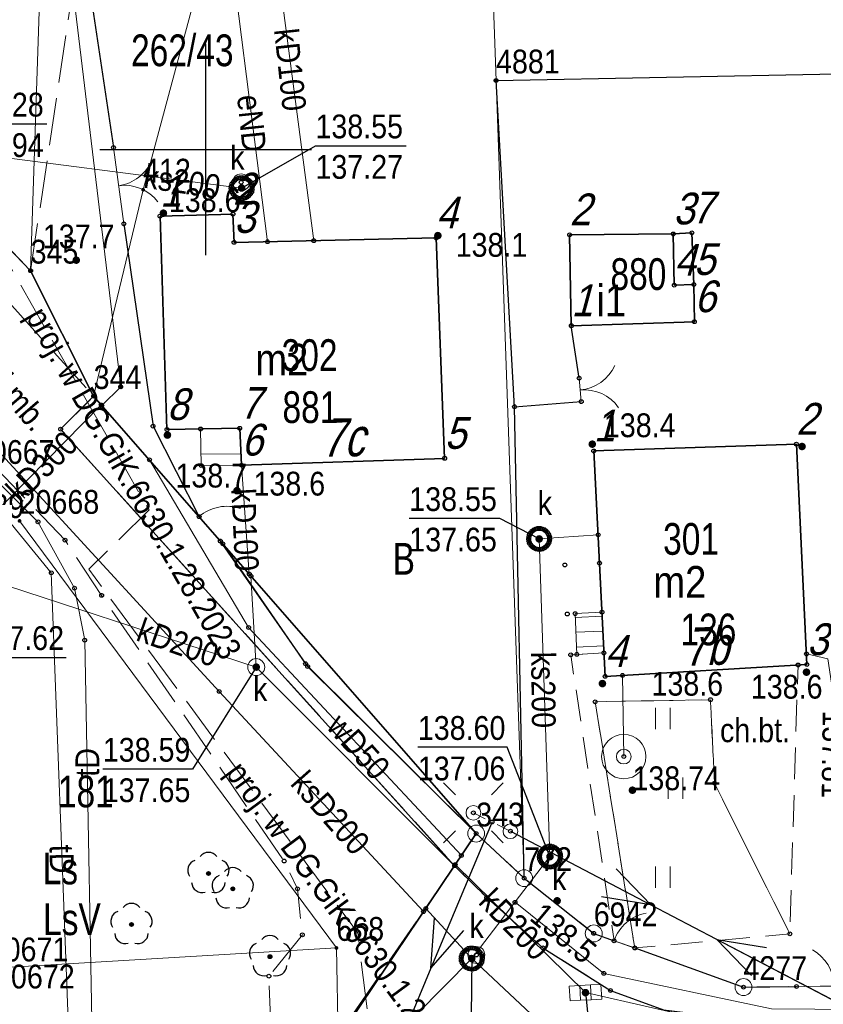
# Model space of a CAD drawing. Header units: metres. Extents: x 5548743 to 5556416, y 5707500 to 5714000.
# Tile 136 of 244: x 5553891 to 5553929, y 5710960 to 5711006. Entities that reach past the tile are written whole.
import ezdxf
from ezdxf.enums import TextEntityAlignment as Align

# ---------------------------------------------------------------- set-up
doc = ezdxf.new("R2010")
doc.units = ezdxf.units.M
for name, pattern in [('1.5_0.75', [2.25, 1.5, -0.75]), ('2.25_0.75', [3, 2.25, -0.75]), ('219-1000', [0]), ('otob_1000', [0]), ('otof_1000', [0]), ('suep_nn_1000', [0]), ('supp_1000', [1.25, 0.625, -0.625])]:
    doc.linetypes.add(name, pattern=pattern)
doc.layers.get('0').update_dxf_attribs({"color": 2, "lineweight": 5})
doc.styles.get("Standard").update_dxf_attribs({"font": 'Working1250', "width": 0.75})
doc.linetypes.add('902-1000', pattern='A,5,0,[1,ksztalty.shx,S=1,R=0,X=0,Y=0],5', length=10)

# ---------------------------------------------------------------- blocks, each defined once
blk = doc.blocks.new('PUNKTBUD')
at = {"color": 0}
blk.add_circle((0, 0), 0.09, dxfattribs=at)
blk = doc.blocks.new('203')
at = {"linetype": 'Continuous', "lineweight": 0}
h = blk.add_hatch(color=0, dxfattribs=at)
edge = h.paths.add_edge_path()
edge.add_arc((0, 0), 0.09, 0, 360)
blk = doc.blocks.new('202')
at = {"color": 0, "linetype": 'Continuous', "lineweight": 0}
blk.add_circle((0, 0), 0.4, dxfattribs=at)
blk = doc.blocks.new('SUEP1')
at = {"color": 0, "linetype": 'Continuous'}
for p, q in [((7.5, 0), (5.25, 0.75)), ((22.5, 0), (20.25, 0.75)), ((0, 0), (7.5, 0)), ((7.5, 0), (5.25, -0.75)), ((7.5, 0), (22.5, 0)), ((22.5, 0), (20.25, -0.75))]:
    blk.add_line(p, q, dxfattribs=at)
blk = doc.blocks.new('PW01')
at = {"linetype": 'Continuous', "lineweight": 13}
h = blk.add_hatch(color=0, dxfattribs=at)
edge = h.paths.add_edge_path()
edge.add_arc((0, 0), 0.18, 0, 360)
blk = doc.blocks.new('TU04')
at = {"color": 0, "linetype": 'Continuous', "lineweight": 13}
for p, q in [((0, 0), (0, 1)), ((0.7, 0), (0.7, 1))]:
    blk.add_line(p, q, dxfattribs=at)
blk = doc.blocks.new('OK04')
at = {"color": 0, "linetype": 'Continuous', "lineweight": 0}
blk.add_arc((2, 0), 2, 120, 180, dxfattribs=at)
blk = doc.blocks.new('US13')
at = {"color": 0, "linetype": 'Continuous', "lineweight": 13}
for radius in [1.05, 0.35]:
    blk.add_circle((0, 0), radius, dxfattribs=at)
blk = doc.blocks.new('OK02')
at = {"color": 0, "linetype": 'Continuous', "lineweight": 0}
for centre, start, end in [((-2, 0), 0, 60), ((2, 0), 120, 180)]:
    blk.add_arc(centre, 2, start, end, dxfattribs=at)
blk = doc.blocks.new('US22')
at = {"color": 0, "linetype": 'Continuous', "lineweight": 0}
blk.add_circle((0, 0), 0.4, dxfattribs=at)
blk = doc.blocks.new('OP021')
at = {"linetype": 'Continuous', "lineweight": 13}
h = blk.add_hatch(color=0, dxfattribs=at)
edge = h.paths.add_edge_path()
edge.add_arc((0, 0), 0.1, 0, 360)
at = {"color": 0, "linetype": 'Continuous', "lineweight": -3}
for centre, start, end in [((0, 0.5), 38.316, 141.684), ((-0.476, 0.154), 110.388, 213.756), ((0.476, 0.154), 326.244, 69.612), ((-0.294, -0.404), 182.272, 285.64), ((0.294, -0.404), 254.36, 357.728), ((0.294, -0.404), 254.36, 357.728)]:
    blk.add_arc(centre, 0.5, start, end, dxfattribs=at)
blk = doc.blocks.new('SM05')
at = {"color": 0, "linetype": 'Continuous', "lineweight": 13}
blk.add_circle((0, 0), 0.35, dxfattribs=at)
blk = doc.blocks.new('SM01')
at = {"color": 0, "linetype": 'Continuous', "lineweight": 13}
for p, q in [((-0.848, 0.848), (-1.414, 1.414)), ((0.849, 0.848), (1.414, 1.414)), ((-0.848, -0.849), (-1.414, -1.414)), ((0.849, -0.849), (1.414, -1.414))]:
    blk.add_line(p, q, dxfattribs=at)
blk.add_circle((0, 0), 0.35, dxfattribs=at)
blk = doc.blocks.new('US05')
at = {"color": 0, "linetype": 'Continuous', "lineweight": 13}
for p, q in [((-0.75, -0.35), (-0.75, 0.35)), ((-0.75, 0.35), (-0.25, 0.35)), ((-0.25, -0.35), (-0.25, 0.35)), ((-0.25, 0.35), (0.25, 0.35)), ((0.25, -0.35), (0.25, 0.35)), ((0.25, 0.35), (0.75, 0.35)), ((0.75, -0.35), (0.75, 0.35)), ((-0.75, -0.35), (-0.25, -0.35)), ((-0.25, -0.35), (0.25, -0.35)), ((0.25, -0.35), (0.75, -0.35))]:
    blk.add_line(p, q, dxfattribs=at)
blk = doc.blocks.new('PIKIETAW1891')
at = {"color": 0}
blk.add_circle((0, 0), 0.09, dxfattribs=at)
blk = doc.blocks.new('RAMKA1000K')
at = {"color": 0}
for p, q in [((295, 500), (305, 500)), ((300, 495), (300, 500)), ((300, 0), (300, 5)), ((295, 0), (305, 0))]:
    blk.add_line(p, q, dxfattribs=at)

msp = doc.modelspace()

# ---------------------------------------------------------------- linework, layer by layer
at = {"layer": '216-obręb ewidencyjny', "color": 7, "linetype": 'CONTINUOUS', "lineweight": 25, "flags": 128}
for points in [[(5554071.31, 5710851.03), (5553986.88, 5710847.87), (5553915.76, 5710845.22), (5553910.44, 5710845.2), (5553911.5, 5710820.71), (5553904.73, 5710820.6), (5553896.92, 5710899.02), (5553892.31, 5710942.26), (5553903.3, 5710954.05), (5553906.26, 5710957.97), (5553912.79, 5710967.66), (5553894.7, 5710988.34), (5553891.72, 5710994.27), (5553882.09, 5711004.3), (5553743.73, 5711038.3), (5553612.37, 5711075.32), (5553601.68, 5711074.75), (5553558.31, 5711100.51), (5553551.94, 5711103.67), (5553470.54, 5711120.23)], [(5553470.54, 5711120.23), (5553551.94, 5711103.67), (5553558.31, 5711100.51), (5553601.68, 5711074.75), (5553612.37, 5711075.32), (5553743.73, 5711038.3), (5553882.09, 5711004.3), (5553891.72, 5710994.27), (5553894.7, 5710988.34), (5553912.79, 5710967.66), (5553906.26, 5710957.97), (5553903.3, 5710954.05), (5553892.31, 5710942.26), (5553896.92, 5710899.02), (5553904.73, 5710820.6), (5553911.5, 5710820.71), (5553910.44, 5710845.2), (5553915.76, 5710845.22), (5553986.88, 5710847.87), (5554071.31, 5710851.03)]]:
    msp.add_lwpolyline(points, dxfattribs=at)
at = {"layer": '217-kontur klasyfikacyjny', "color": 3, "linetype": 'CONTINUOUS', "lineweight": 18, "flags": 128}
for points in [[(5553892.68, 5711023.08), (5553891.72, 5710994.27)], [(5553891.72, 5710994.27), (5553892.68, 5711023.08)], [(5553897.04, 5710998.1), (5553901.21, 5711013.6)], [(5553882.09, 5711004.3), (5553891.72, 5710994.27)], [(5553894.7, 5710988.34), (5553897.04, 5710998.1)], [(5553891.72, 5710994.27), (5553894.7, 5710988.34)], [(5553906.18, 5710962.25), (5553891.2, 5710982.44)], [(5553889.74, 5710961.28), (5553906.18, 5710962.25)]]:
    msp.add_lwpolyline(points, dxfattribs=at)
at = {"layer": '218-kontur użytku gruntowego', "color": 3, "linetype": 'CONTINUOUS', "lineweight": 18, "flags": 128}
for points in [[(5553892.68, 5711023.08), (5553891.72, 5710994.27)], [(5553891.72, 5710994.27), (5553892.68, 5711023.08)], [(5553913.73, 5711003.26), (5553913.28, 5711015.99)], [(5553913.28, 5711015.99), (5553913.73, 5711003.26)], [(5553897.04, 5710998.1), (5553901.21, 5711013.6)], [(5553901.21, 5711013.6), (5553897.04, 5710998.1)], [(5553891.72, 5710994.27), (5553882.09, 5711004.3)], [(5553882.09, 5711004.3), (5553891.72, 5710994.27)], [(5553915.06, 5710965.55), (5553913.73, 5711003.26)], [(5553913.73, 5711003.26), (5553915.06, 5710965.55)], [(5553894.7, 5710988.34), (5553897.04, 5710998.1)], [(5553897.04, 5710998.1), (5553894.7, 5710988.34)], [(5553891.72, 5710994.27), (5553894.7, 5710988.34)], [(5553894.7, 5710988.34), (5553891.72, 5710994.27)], [(5553894.7, 5710988.34), (5553912.79, 5710967.66)], [(5553912.79, 5710967.66), (5553894.7, 5710988.34)], [(5553906.18, 5710962.25), (5553891.2, 5710982.44)], [(5553891.2, 5710982.44), (5553906.18, 5710962.25)], [(5553906.26, 5710957.97), (5553912.79, 5710967.66)], [(5553912.79, 5710967.66), (5553906.26, 5710957.97)], [(5553912.79, 5710967.66), (5553915.06, 5710965.55)], [(5553915.06, 5710965.55), (5553912.79, 5710967.66)], [(5553915.06, 5710965.55), (5553918.35, 5710962.94)], [(5553918.35, 5710962.94), (5553915.06, 5710965.55)], [(5553918.35, 5710962.94), (5553925.43, 5710960.4)], [(5553925.43, 5710960.4), (5553918.35, 5710962.94)], [(5553906.18, 5710962.25), (5553889.74, 5710961.28)], [(5553889.74, 5710961.28), (5553906.18, 5710962.25)], [(5553906.26, 5710957.97), (5553906.18, 5710962.25)], [(5553906.18, 5710962.25), (5553906.26, 5710957.97)], [(5553925.43, 5710960.4), (5553931.48, 5710960.47)], [(5553931.48, 5710960.47), (5553925.43, 5710960.4)]]:
    msp.add_lwpolyline(points, dxfattribs=at)
at = {"layer": '219-działka ewidencyjna', "color": 7, "linetype": '219-1000', "lineweight": 18, "flags": 128}
for points in [[(5553892.68, 5711023.08), (5553891.72, 5710994.27)], [(5553913.28, 5711015.99), (5553913.73, 5711003.26)], [(5553901.21, 5711013.6), (5553897.04, 5710998.1)], [(5553882.09, 5711004.3), (5553891.72, 5710994.27)], [(5553913.73, 5711003.26), (5553929.84, 5711003.58)], [(5553913.73, 5711003.26), (5553915.06, 5710965.55)], [(5553897.04, 5710998.1), (5553894.7, 5710988.34)], [(5553891.72, 5710994.27), (5553894.7, 5710988.34)], [(5553894.7, 5710988.34), (5553912.79, 5710967.66)], [(5553891.2, 5710982.44), (5553906.18, 5710962.25)], [(5553912.79, 5710967.66), (5553906.26, 5710957.97)], [(5553912.79, 5710967.66), (5553915.06, 5710965.55)], [(5553915.06, 5710965.55), (5553918.35, 5710962.94)], [(5553918.35, 5710962.94), (5553925.43, 5710960.4)], [(5553889.74, 5710961.28), (5553906.18, 5710962.25)], [(5553906.26, 5710957.97), (5553906.18, 5710962.25)], [(5553925.43, 5710960.4), (5553931.48, 5710960.47)]]:
    msp.add_lwpolyline(points, dxfattribs=at)
at = {"layer": '312-budynek ewidencyjny', "color": 7, "linetype": 'CONTINUOUS', "lineweight": 35, "flags": 128}
for points in [[(5553897.84, 5710996.85), (5553901.29, 5710996.95)], [(5553898.17, 5710986.76), (5553897.84, 5710996.85)], [(5553901.29, 5710996.95), (5553901.34, 5710995.61)], [(5553901.34, 5710995.61), (5553910.9, 5710995.82)], [(5553910.9, 5710995.82), (5553911.3, 5710985.4)], [(5553917.21, 5710995.97), (5553922.11, 5710996.01)], [(5553917.29, 5710991.67), (5553917.21, 5710995.97)], [(5553922.11, 5710996.01), (5553922.99, 5710996.06)], [(5553922.16, 5710993.59), (5553922.11, 5710996.01)], [(5553922.11, 5710996.01), (5553922.16, 5710993.59)], [(5553922.99, 5710996.06), (5553923.08, 5710993.62)], [(5553922.16, 5710993.59), (5553923.08, 5710993.62)], [(5553923.08, 5710993.62), (5553922.16, 5710993.59)], [(5553923.08, 5710993.62), (5553923.11, 5710991.86)], [(5553923.11, 5710991.86), (5553917.29, 5710991.67)], [(5553901.61, 5710986.82), (5553898.17, 5710986.76)], [(5553901.69, 5710985.08), (5553901.61, 5710986.82)], [(5553918.35, 5710985.75), (5553927.93, 5710986.07)], [(5553927.93, 5710986.07), (5553928.43, 5710975.65)], [(5553918.89, 5710975.09), (5553918.35, 5710985.75)], [(5553911.3, 5710985.4), (5553901.69, 5710985.08)], [(5553928.43, 5710975.65), (5553918.89, 5710975.09)]]:
    msp.add_lwpolyline(points, dxfattribs=at)
at = {"layer": '352-schody', "color": 7, "linetype": 'CONTINUOUS', "lineweight": 18, "flags": 128}
for points in [[(5553901.61, 5710986.82), (5553901.69, 5710985.08), (5553899.79, 5710985.06), (5553899.76, 5710986.79)], [(5553901.61, 5710986.82), (5553901.69, 5710985.08), (5553899.79, 5710985.06), (5553899.76, 5710986.79)], [(5553917.47, 5710978.06), (5553918.74, 5710978.13), (5553918.83, 5710976.2), (5553917.55, 5710976.13)], [(5553917.47, 5710978.06), (5553918.74, 5710978.13), (5553918.83, 5710976.2), (5553917.55, 5710976.13)]]:
    msp.add_lwpolyline(points, close=True, dxfattribs=at)
for points in [[(5553899.781, 5710985.59), (5553901.666, 5710985.611)], [(5553918.749, 5710977.931), (5553917.478, 5710977.878)], [(5553918.782, 5710977.232), (5553917.507, 5710977.179)], [(5553918.814, 5710976.533), (5553917.536, 5710976.48)]]:
    msp.add_lwpolyline(points, dxfattribs=at)
at = {"layer": 'brama', "color": 7, "linetype": 'otob_1000', "lineweight": 18, "flags": 128}
for points in [[(5553895.64, 5711000.09), (5553896.13, 5710996.49)], [(5553917.66, 5710989.19), (5553917.76, 5710988.08)], [(5553927.94, 5710960.43), (5553931.48, 5710960.47)]]:
    msp.add_lwpolyline(points, dxfattribs=at)
at = {"layer": 'chodnik', "color": 7, "linetype": '1.5_0.75', "lineweight": 18, "flags": 128}
for points in [[(5553928.01, 5710975.63), (5553918.89, 5710975.09), (5553918.83, 5710976.2), (5553917.26, 5710976.11), (5553919.31, 5710962.59), (5553920.29, 5710962.25), (5553918.42, 5710973.89), (5553923.87, 5710973.99), (5553924.06, 5710970.04), (5553927.62, 5710962.92)], [(5553911.77, 5710966.14), (5553913.29, 5710964.63), (5553915.94, 5710962.26), (5553919.14, 5710960.24), (5553921.65, 5710959.33), (5553928.51, 5710958.45), (5553958.35, 5710959.37), (5553959.59, 5710961.29), (5553957.47, 5710961.21), (5553956.17, 5710961.16), (5553947.2, 5710960.83), (5553943.96, 5710960.76), (5553935.01, 5710960.55), (5553933.88, 5710960.53), (5553931.48, 5710960.47), (5553927.94, 5710960.43), (5553925.43, 5710960.4), (5553918.35, 5710962.94), (5553915.06, 5710965.55), (5553912.79, 5710967.66)]]:
    msp.add_lwpolyline(points, close=True, dxfattribs=at)
at = {"layer": 'furtka', "color": 7, "linetype": 'otof_1000', "lineweight": 18, "flags": 128}
for points in [[(5553899.69, 5710982.64), (5553900.81, 5710981.36)], [(5553919.31, 5710962.59), (5553920.29, 5710962.25)]]:
    msp.add_lwpolyline(points, dxfattribs=at)
at = {"layer": 'jezdnia', "color": 7, "linetype": '2.25_0.75', "lineweight": 18, "flags": 128}
for points in [[(5553891.72, 5710994.27), (5553893.99, 5711009.39), (5553894.41, 5711014.66), (5553894.55, 5711018), (5553894.76, 5711020.67), (5553897.02, 5711020.84), (5553904.36, 5711069.81), (5553906.39, 5711077.42), (5553912.49, 5711128.79), (5553911.86, 5711129.01), (5553907.96, 5711129.43), (5553906.83, 5711129.47), (5553905.99, 5711120.27), (5553901.64, 5711074.56), (5553888.64, 5711032.01), (5553883.96, 5711003.57), (5553884.07, 5711002.22)], [(5553928.51, 5710958.45), (5553921.65, 5710959.33), (5553919.14, 5710960.24), (5553915.94, 5710962.26), (5553913.29, 5710964.63), (5553911.77, 5710966.14), (5553906.26, 5710957.97), (5553905.29, 5710956.69), (5553902.71, 5710951.06), (5553904.41, 5710948.24), (5553905.81, 5710948.94), (5553905.7, 5710950.97), (5553915.52, 5710952.14), (5553915.68, 5710950.48), (5553917.32, 5710950.64), (5553917.74, 5710948.79), (5553921.64, 5710949.18), (5553921.4, 5710951.08), (5553927.8, 5710951.63), (5553944.82, 5710953.18), (5553964.37, 5710954.72), (5553988.99, 5710955.7), (5554020.48, 5710956.56), (5554065.36, 5710958.26), (5554070.78, 5710957.91), (5554079.89, 5710956.54), (5554090.24, 5710954.4), (5554103, 5710951.14), (5554112.66, 5710948.84), (5554122.2, 5710948.32), (5554134.88, 5710948.4), (5554144.89, 5710948.97), (5554150.06, 5710949.42), (5554149.93, 5710954.19), (5554141.33, 5710952.71), (5554131.39, 5710951.8), (5554124.08, 5710951.83), (5554112.17, 5710953.6), (5554099.82, 5710956.53), (5554074.96, 5710962.7), (5554025.4, 5710961.02), (5553986.51, 5710960.06), (5553972.04, 5710959.73), (5553970.18, 5710962.02), (5553966.65, 5710965.5), (5553965.79, 5710996.34), (5553967.48, 5710998.69), (5553967.31, 5711004.62), (5553963.56, 5711004.53), (5553959.35, 5711004.33), (5553959.54, 5710998.57), (5553961.68, 5710996.67), (5553962.73, 5710965.35), (5553959.59, 5710961.29), (5553958.35, 5710959.37)], [(5553905.29, 5710956.69), (5553911.77, 5710966.14), (5553893.14, 5710986.78), (5553894.7, 5710988.34), (5553887.87, 5710995.91), (5553883.04, 5710995.87), (5553874.25, 5710999.95), (5553867.45, 5711002.54), (5553866.08, 5710999.26), (5553875.8, 5710995.52), (5553877.49, 5710994.61), (5553881.55, 5710992.21), (5553886.56, 5710988.23), (5553889.88, 5710985.16), (5553893.35, 5710981.53), (5553895.08, 5710978.92), (5553903.71, 5710966.36), (5553904.34, 5710965.05), (5553904.57, 5710962.87), (5553902.99, 5710960.92), (5553903.08, 5710958.52), (5553905.87, 5710958.48)]]:
    msp.add_lwpolyline(points, close=True, dxfattribs=at)
at = {"layer": 'krawężnik', "color": 7, "linetype": 'CONTINUOUS', "lineweight": 25, "flags": 128}
for points in [[(5553894.7, 5710988.34), (5553893.14, 5710986.78), (5553911.77, 5710966.14)], [(5553911.77, 5710966.14), (5553913.29, 5710964.63), (5553915.94, 5710962.26), (5553919.14, 5710960.24), (5553921.65, 5710959.33), (5553928.51, 5710958.45), (5553958.35, 5710959.37)]]:
    msp.add_lwpolyline(points, dxfattribs=at)
at = {"layer": 'ogrodzenie trwałe', "color": 7, "linetype": '902-1000', "lineweight": 25, "flags": 128}
for points in [[(5553894.5, 5711007.67), (5553895.64, 5711000.09)], [(5553913.73, 5711003.26), (5553929.84, 5711003.58), (5553945.65, 5711004.05)], [(5553915.06, 5710965.55), (5553914.6, 5710987.84), (5553913.73, 5711003.26)], [(5553896.13, 5710996.49), (5553897.51, 5710986.92), (5553899.69, 5710982.64)], [(5553917.66, 5710989.19), (5553917.29, 5710991.67)], [(5553914.6, 5710987.84), (5553917.76, 5710988.08)], [(5553900.69, 5710981.49), (5553904.82, 5710975.56), (5553912.79, 5710967.66)], [(5553900.81, 5710981.36), (5553904.72, 5710975.69), (5553912.79, 5710967.66), (5553915.06, 5710965.55)], [(5553915.06, 5710965.55), (5553918.35, 5710962.94), (5553919.31, 5710962.59)], [(5553920.29, 5710962.25), (5553925.43, 5710960.4), (5553927.94, 5710960.43)]]:
    msp.add_lwpolyline(points, dxfattribs=at)
at = {"layer": 'przewód elektroenergetyczny niskiego napięcia', "color": 1, "linetype": 'suep_nn_1000', "lineweight": 18, "flags": 128}
for points in [[(5553913.54, 5710968.21), (5553899.9, 5710935.61)], [(5553944.1, 5710952.21), (5553914.41, 5710967.77)], [(5553914.41, 5710967.77), (5553944.1, 5710952.21)]]:
    msp.add_lwpolyline(points, dxfattribs=at)
at = {"layer": 'przewód elektroenergetyczny podziemny', "color": 1, "linetype": 'CONTINUOUS', "lineweight": 18, "flags": 128}
msp.add_lwpolyline([(5553901.44, 5711007.31), (5553902.92, 5710995.64)], dxfattribs=at)
at = {"layer": 'przewód gazowy', "color": 40, "linetype": 'CONTINUOUS', "lineweight": 18, "flags": 128}
msp.add_lwpolyline([(5553928.41, 5710976.15), (5553929.42, 5710975.92), (5553929.73, 5710973.83)], dxfattribs=at)
at = {"layer": 'przewód kanalizacyjny', "color": 34, "linetype": 'CONTINUOUS', "lineweight": 18, "flags": 128}
for points in [[(5553899.34, 5711016.65), (5553893.51, 5711016.06), (5553893.46, 5711009.71), (5553895.98, 5710988.78), (5553895.09, 5710987.9)], [(5553905.11, 5710995.69), (5553903.11, 5711010.91)], [(5553887.29, 5711000.03), (5553901.7, 5710998.18)], [(5553886.81, 5710999.38), (5553885.57, 5710990.76), (5553900.64, 5710974.38), (5553910.3, 5710963.97)], [(5553895.06, 5710987.93), (5553889.01, 5710981.78)], [(5553902.06, 5710979.93), (5553901.69, 5710985.08)], [(5553915.77, 5710981.59), (5553918.56, 5710981.78)], [(5553912.58, 5710961.75), (5553916.28, 5710966.57), (5553915.77, 5710981.59)], [(5553902.39, 5710975.53), (5553888.1, 5710980.19)], [(5553902.39, 5710975.53), (5553902.14, 5710979.83)], [(5553902.39, 5710975.53), (5553911.77, 5710966.14)], [(5553945.3, 5710958.36), (5553927.47, 5710957.97), (5553917.96, 5710960.14), (5553911.8, 5710966.19)], [(5553912.58, 5710961.75), (5553910.41, 5710964.12)], [(5553912.58, 5710961.75), (5553902.06, 5710951.1), (5553896.8, 5710932.56), (5553904.19, 5710880.36)], [(5553912.58, 5710961.75), (5553919.95, 5710954.85), (5553946.57, 5710956.01), (5553977.08, 5710957.58), (5554004.51, 5710958.39), (5554036.56, 5710959.31), (5554078.87, 5710960.15), (5554087.23, 5710957.88), (5554102.98, 5710953.76)]]:
    msp.add_lwpolyline(points, dxfattribs=at)
at = {"layer": 'przewód telekomunikacyjny podziemny', "color": 30, "linetype": 'CONTINUOUS', "lineweight": 18, "flags": 128}
for points in [[(5553895.28, 5710945.44), (5553893.5, 5710958.83), (5553892.7, 5710979.99), (5553889.87, 5710983.43), (5553884.74, 5710987.65), (5553877.6, 5710992.05), (5553880.37, 5710997.54), (5553882.7, 5711003.66)], [(5553883.17, 5711003.17), (5553881.65, 5710999.21), (5553879.71, 5710992.93), (5553886.15, 5710988.14), (5553890.51, 5710983.95), (5553892.07, 5710982.4), (5553893.8, 5710979.26), (5553894.28, 5710976.8), (5553894.71, 5710953.7), (5553894.91, 5710945.04)]]:
    msp.add_lwpolyline(points, dxfattribs=at)
at = {"layer": 'przewód wodociągowy', "color": 5, "linetype": 'CONTINUOUS', "lineweight": 18, "flags": 128}
for points in [[(5553912.09, 5710966.62), (5553902.03, 5710977.4), (5553897.34, 5710985.33)], [(5553919.77, 5710971.3), (5553919.71, 5710975.14)], [(5553914.63, 5710964.41), (5553918.83, 5710961.05), (5553926.75, 5710959.37), (5553932.88, 5710959.33), (5553966.12, 5710960.27), (5553977.01, 5710960.81), (5553990.25, 5710960.9), (5554002.6, 5710961.4), (5554002.43, 5710947.86)]]:
    msp.add_lwpolyline(points, dxfattribs=at)
at = {"layer": 'przewód wodociągowy - ob. projektowany', "color": 5, "linetype": '2.25_0.75', "lineweight": 18, "flags": 128}
msp.add_lwpolyline([(5553887.42, 5710998.17), (5553890.55, 5710994.83), (5553897.32, 5710982.96), (5553894.47, 5710980.16), (5553907.19, 5710962.96), (5553908.9, 5710949.25)], dxfattribs=at)
at = {"layer": 'rzedna-Atr2', "color": 7, "flags": 128}
for points in [[(5553887.29, 5711000.03), (5553888.2, 5711001.21), (5553892.483, 5711001.21)], [(5553901.7, 5710998.18), (5553905.19, 5711000.18), (5553909.481, 5711000.18)], [(5553915.77, 5710981.59), (5553913.91, 5710982.56), (5553909.627, 5710982.56)], [(5553888.1, 5710980.19), (5553889.16, 5710975.99), (5553893.395, 5710975.99)], [(5553902.39, 5710975.53), (5553899.37, 5710970.71), (5553895.135, 5710970.71)], [(5553916.28, 5710966.57), (5553914.26, 5710971.74), (5553910.033, 5710971.74)], [(5553912.58, 5710961.75), (5553912.53, 5710957.67), (5553908.343, 5710957.67)], [(5553917.96, 5710960.14), (5553918.18, 5710957.95), (5553922.407, 5710957.95)]]:
    msp.add_lwpolyline(points, dxfattribs=at)
at = {"layer": 'studnia kanalizacyjna', "color": 34, "linetype": 'CONTINUOUS', "lineweight": 18, "flags": 128}
for points in [[(5553902.2, 5710998.19), (5553902.2, 5710998.09), (5553902.17, 5710997.99), (5553902.11, 5710997.9), (5553902.04, 5710997.81), (5553901.96, 5710997.75), (5553901.86, 5710997.7), (5553901.77, 5710997.68), (5553901.67, 5710997.68), (5553901.56, 5710997.69), (5553901.46, 5710997.74), (5553901.38, 5710997.8), (5553901.31, 5710997.88), (5553901.25, 5710997.97), (5553901.22, 5710998.06), (5553901.2, 5710998.16), (5553901.21, 5710998.26), (5553901.24, 5710998.37), (5553901.3, 5710998.46), (5553901.37, 5710998.54), (5553901.44, 5710998.6), (5553901.54, 5710998.65), (5553901.64, 5710998.67), (5553901.74, 5710998.68), (5553901.84, 5710998.66), (5553901.94, 5710998.61), (5553902.03, 5710998.55), (5553902.1, 5710998.48), (5553902.16, 5710998.39), (5553902.19, 5710998.29)], [(5553916.27, 5710981.6), (5553916.26, 5710981.5), (5553916.23, 5710981.4), (5553916.18, 5710981.31), (5553916.11, 5710981.23), (5553916.03, 5710981.17), (5553915.93, 5710981.11), (5553915.83, 5710981.09), (5553915.73, 5710981.09), (5553915.63, 5710981.11), (5553915.53, 5710981.16), (5553915.45, 5710981.21), (5553915.38, 5710981.29), (5553915.31, 5710981.38), (5553915.28, 5710981.48), (5553915.27, 5710981.58), (5553915.28, 5710981.68), (5553915.3, 5710981.78), (5553915.36, 5710981.87), (5553915.43, 5710981.95), (5553915.51, 5710982.02), (5553915.61, 5710982.07), (5553915.71, 5710982.09), (5553915.81, 5710982.09), (5553915.91, 5710982.07), (5553916.01, 5710982.03), (5553916.09, 5710981.97), (5553916.16, 5710981.89), (5553916.22, 5710981.8), (5553916.26, 5710981.7)], [(5553916.78, 5710966.58), (5553916.77, 5710966.48), (5553916.75, 5710966.38), (5553916.69, 5710966.29), (5553916.62, 5710966.2), (5553916.54, 5710966.14), (5553916.44, 5710966.09), (5553916.34, 5710966.07), (5553916.24, 5710966.07), (5553916.14, 5710966.08), (5553916.04, 5710966.13), (5553915.96, 5710966.19), (5553915.89, 5710966.27), (5553915.83, 5710966.36), (5553915.79, 5710966.46), (5553915.78, 5710966.56), (5553915.79, 5710966.66), (5553915.82, 5710966.76), (5553915.88, 5710966.85), (5553915.94, 5710966.93), (5553916.02, 5710966.99), (5553916.12, 5710967.04), (5553916.22, 5710967.07), (5553916.32, 5710967.07), (5553916.42, 5710967.05), (5553916.52, 5710967), (5553916.6, 5710966.94), (5553916.68, 5710966.87), (5553916.74, 5710966.78), (5553916.77, 5710966.68)], [(5553912.26, 5710961.37), (5553912.19, 5710961.45), (5553912.13, 5710961.54), (5553912.09, 5710961.64), (5553912.08, 5710961.74), (5553912.09, 5710961.84), (5553912.12, 5710961.94), (5553912.17, 5710962.03), (5553912.24, 5710962.11), (5553912.32, 5710962.17), (5553912.42, 5710962.23), (5553912.52, 5710962.25), (5553912.62, 5710962.25), (5553912.72, 5710962.23), (5553912.82, 5710962.19), (5553912.9, 5710962.13), (5553912.97, 5710962.05), (5553913.04, 5710961.96), (5553913.07, 5710961.86), (5553913.08, 5710961.76), (5553913.07, 5710961.66), (5553913.05, 5710961.56), (5553912.99, 5710961.47), (5553912.92, 5710961.39), (5553912.84, 5710961.33), (5553912.74, 5710961.27), (5553912.64, 5710961.25), (5553912.54, 5710961.25), (5553912.44, 5710961.27), (5553912.34, 5710961.31)]]:
    msp.add_lwpolyline(points, close=True, dxfattribs=at)
at = {"layer": 'słup przewodów napowietrznych', "color": 7, "linetype": 'supp_1000', "lineweight": 18, "flags": 128}
msp.add_lwpolyline([(5553912.66, 5710968.64), (5553914.41, 5710967.77)], dxfattribs=at)
at = {"layer": 'trawnik', "color": 7, "linetype": '1.5_0.75', "lineweight": 18, "flags": 128}
msp.add_lwpolyline([(5553918.42, 5710973.89), (5553920.29, 5710962.25), (5553927.62, 5710962.92), (5553924.06, 5710970.04), (5553923.87, 5710973.99)], close=True, dxfattribs=at)

# ---------------------------------------------------------------- block references
at = {"layer": '202-punkt graniczny', "color": 7, "linetype": 'CONTINUOUS', "lineweight": 18}
for p in [(5553912.79, 5710967.66), (5553915.06, 5710965.55), (5553918.35, 5710962.94), (5553925.43, 5710960.4)]:
    msp.add_blockref('202', p, dxfattribs=at)
at = {"layer": '203-punkt graniczny', "color": 7, "linetype": 'CONTINUOUS', "lineweight": 18}
for p in [(5553913.73, 5711003.26), (5553897.04, 5710998.1), (5553891.72, 5710994.27), (5553894.7, 5710988.34), (5553891.2, 5710982.44), (5553906.18, 5710962.25)]:
    msp.add_blockref('203', p, dxfattribs=at)
at = {"layer": 'brama', "color": 7, "linetype": 'CONTINUOUS', "lineweight": 18}
for p, rotation in [((5553895.885, 5710998.29), 277.751), ((5553917.71, 5710988.635), 275.148), ((5553929.71, 5710960.45), 0.647)]:
    msp.add_blockref('OK02', p, dxfattribs=dict(at, rotation=rotation))
at = {"layer": 'drzewo liściaste', "color": 94, "linetype": 'CONTINUOUS', "lineweight": 18}
for p in [(5553900.13, 5710965.77), (5553901.28, 5710965.05), (5553896.49, 5710963.36), (5553903.04, 5710961.84)]:
    msp.add_blockref('OP021', p, dxfattribs=at)
at = {"layer": 'furtka', "color": 7, "linetype": 'CONTINUOUS', "lineweight": 18}
for p, rotation in [((5553899.69, 5710982.64), 311.186), ((5553919.31, 5710962.59), 340.866)]:
    msp.add_blockref('OK04', p, dxfattribs=dict(at, rotation=rotation))
at = {"layer": 'kratka ściekowa', "color": 34, "linetype": 'CONTINUOUS', "lineweight": 18, "rotation": 2.946}
msp.add_blockref('US05', (5553917.96, 5710960.14), dxfattribs=at)
at = {"layer": 'latarnia', "color": 7, "linetype": 'CONTINUOUS', "lineweight": 18}
msp.add_blockref('SM01', (5553912.66, 5710968.64), dxfattribs=at)
at = {"layer": 'pikieta naturalna', "color": 7, "linetype": 'CONTINUOUS', "lineweight": 13}
for p in [(5553898, 5710996.99), (5553910.98, 5710995.93), (5553893.88, 5710994.77), (5553898.19, 5710986.5), (5553918.28, 5710986.07), (5553928.2, 5710985.96), (5553901.48, 5710983.87), (5553928.41, 5710975.29), (5553918.76, 5710974.75), (5553916.62, 5710964.48)]:
    msp.add_blockref('PW01', p, dxfattribs=at)
at = {"layer": 'przewód elektroenergetyczny niskiego napięcia', "color": 1, "linetype": 'CONTINUOUS', "lineweight": 18}
for p, rotation in [((5553913.54, 5710968.21), 247.295), ((5553914.41, 5710967.77), 332.342), ((5553944.1, 5710952.21), 152.342)]:
    msp.add_blockref('SUEP1', p, dxfattribs=dict(at, rotation=rotation))
at = {"layer": 'Punkt budynku', "color": 5, "linetype": 'CONTINUOUS', "lineweight": 13}
for p in [(5553897.84, 5710996.85), (5553901.29, 5710996.95), (5553910.9, 5710995.82), (5553917.21, 5710995.97), (5553922.11, 5710996.01), (5553922.99, 5710996.06), (5553901.34, 5710995.61), (5553922.16, 5710993.59), (5553923.08, 5710993.62), (5553917.29, 5710991.67), (5553923.11, 5710991.86), (5553899.76, 5710986.79), (5553901.61, 5710986.82), (5553898.17, 5710986.76), (5553927.93, 5710986.07), (5553911.3, 5710985.4), (5553918.35, 5710985.75), (5553899.79, 5710985.06), (5553901.69, 5710985.08), (5553916.98, 5710980.36), (5553918.62, 5710980.45), (5553917.1, 5710978.04), (5553917.47, 5710978.06), (5553918.74, 5710978.13), (5553917.55, 5710976.13), (5553918.83, 5710976.2), (5553928.43, 5710975.65), (5553918.89, 5710975.09)]:
    msp.add_blockref('PUNKTBUD', p, dxfattribs=at)
at = {"layer": 'Punkt roboczy BDOT GESUT K1', "color": 6, "linetype": 'CONTINUOUS', "lineweight": 18}
for p in [(5553913.73, 5711003.26), (5553913.73, 5711003.26), (5553895.64, 5711000.09), (5553895.64, 5711000.09), (5553901.3, 5710998.46), (5553901.37, 5710998.54), (5553901.44, 5710998.6), (5553901.54, 5710998.65), (5553901.64, 5710998.67), (5553901.68, 5710998.45), (5553901.74, 5710998.68), (5553901.84, 5710998.66), (5553901.94, 5710998.61), (5553902.03, 5710998.55), (5553902.1, 5710998.48), (5553901.2, 5710998.16), (5553901.21, 5710998.26), (5553901.22, 5710998.06), (5553901.24, 5710998.37), (5553901.25, 5710997.97), (5553901.7, 5710998.18), (5553902.16, 5710998.39), (5553902.17, 5710997.99), (5553902.19, 5710998.29), (5553902.2, 5710998.19), (5553902.2, 5710998.09), (5553901.31, 5710997.88), (5553901.38, 5710997.8), (5553901.46, 5710997.74), (5553901.56, 5710997.69), (5553901.67, 5710997.68), (5553901.77, 5710997.68), (5553901.86, 5710997.7), (5553901.96, 5710997.75), (5553902.04, 5710997.81), (5553902.11, 5710997.9), (5553898, 5710996.99), (5553896.13, 5710996.49), (5553896.13, 5710996.49), (5553902.92, 5710995.64), (5553905.11, 5710995.69), (5553910.98, 5710995.93), (5553893.88, 5710994.77), (5553891.72, 5710994.27), (5553917.29, 5710991.67), (5553917.66, 5710989.19), (5553917.66, 5710989.19), (5553895.98, 5710988.78), (5553894.7, 5710988.34), (5553894.7, 5710988.34), (5553895.06, 5710987.93), (5553895.09, 5710987.9), (5553914.6, 5710987.84), (5553914.6, 5710987.84), (5553917.76, 5710988.08), (5553917.76, 5710988.08), (5553897.51, 5710986.92), (5553893.14, 5710986.78), (5553893.14, 5710986.78), (5553898.19, 5710986.5), (5553918.28, 5710986.07), (5553928.2, 5710985.96), (5553897.34, 5710985.33), (5553901.69, 5710985.08), (5553901.48, 5710983.87), (5553899.69, 5710982.64), (5553899.69, 5710982.64), (5553892.07, 5710982.4), (5553915.28, 5710981.68), (5553915.3, 5710981.78), (5553915.36, 5710981.87), (5553915.43, 5710981.95), (5553915.51, 5710982.02), (5553915.61, 5710982.07), (5553915.71, 5710982.09), (5553915.81, 5710982.09), (5553915.91, 5710982.07), (5553916.01, 5710982.03), (5553916.09, 5710981.97), (5553916.16, 5710981.89), (5553916.22, 5710981.8), (5553916.26, 5710981.7), (5553918.56, 5710981.78), (5553893.35, 5710981.53), (5553900.69, 5710981.49), (5553900.81, 5710981.36), (5553900.81, 5710981.36), (5553915.27, 5710981.58), (5553915.28, 5710981.48), (5553915.31, 5710981.38), (5553915.38, 5710981.29), (5553915.45, 5710981.21), (5553915.77, 5710981.59), (5553915.77, 5710981.59), (5553915.77, 5710981.59), (5553916.11, 5710981.23), (5553916.18, 5710981.31), (5553916.23, 5710981.4), (5553916.26, 5710981.5), (5553916.27, 5710981.6), (5553915.53, 5710981.16), (5553915.63, 5710981.11), (5553915.73, 5710981.09), (5553915.83, 5710981.09), (5553915.93, 5710981.11), (5553916.03, 5710981.17), (5553892.7, 5710979.99), (5553902.06, 5710979.93), (5553902.14, 5710979.83), (5553893.8, 5710979.26), (5553895.08, 5710978.92), (5553902.03, 5710977.4), (5553894.28, 5710976.8), (5553917.26, 5710976.11), (5553918.83, 5710976.2), (5553928.41, 5710976.15), (5553904.72, 5710975.69), (5553928.01, 5710975.63), (5553902.39, 5710975.53), (5553902.39, 5710975.53), (5553902.39, 5710975.53), (5553902.39, 5710975.53), (5553904.82, 5710975.56), (5553928.41, 5710975.29), (5553918.76, 5710974.75), (5553918.89, 5710975.09), (5553919.71, 5710975.14), (5553900.64, 5710974.38), (5553918.42, 5710973.89), (5553918.42, 5710973.89), (5553923.87, 5710973.99), (5553923.87, 5710973.99), (5553919.77, 5710971.3), (5553919.77, 5710971.3), (5553924.06, 5710970.04), (5553924.06, 5710970.04), (5553912.66, 5710968.64), (5553912.66, 5710968.64), (5553913.54, 5710968.21), (5553914.41, 5710967.77), (5553914.41, 5710967.77), (5553912.79, 5710967.66), (5553912.79, 5710967.66), (5553912.79, 5710967.66), (5553915.88, 5710966.85), (5553915.94, 5710966.93), (5553916.02, 5710966.99), (5553916.12, 5710967.04), (5553916.22, 5710967.07), (5553916.32, 5710967.07), (5553916.42, 5710967.05), (5553916.52, 5710967), (5553916.6, 5710966.94), (5553916.68, 5710966.87), (5553916.74, 5710966.78), (5553903.71, 5710966.36), (5553912.09, 5710966.62), (5553915.78, 5710966.56), (5553915.79, 5710966.66), (5553915.79, 5710966.46), (5553915.82, 5710966.76), (5553915.83, 5710966.36), (5553916.28, 5710966.57), (5553916.28, 5710966.57), (5553916.75, 5710966.38), (5553916.77, 5710966.68), (5553916.77, 5710966.48), (5553916.78, 5710966.58), (5553911.77, 5710966.14), (5553911.77, 5710966.14), (5553911.77, 5710966.14), (5553911.77, 5710966.14), (5553911.77, 5710966.14), (5553911.77, 5710966.14), (5553911.8, 5710966.19), (5553915.89, 5710966.27), (5553915.96, 5710966.19), (5553916.04, 5710966.13), (5553916.14, 5710966.08), (5553916.24, 5710966.07), (5553916.34, 5710966.07), (5553916.44, 5710966.09), (5553916.54, 5710966.14), (5553916.62, 5710966.2), (5553916.69, 5710966.29), (5553900.13, 5710965.77), (5553915.06, 5710965.55), (5553915.06, 5710965.55), (5553915.06, 5710965.55), (5553915.06, 5710965.55), (5553901.28, 5710965.05), (5553904.34, 5710965.05), (5553913.29, 5710964.63), (5553913.29, 5710964.63), (5553913.29, 5710964.63), (5553916.62, 5710964.48), (5553910.41, 5710964.12), (5553914.63, 5710964.41), (5553910.3, 5710963.97), (5553896.49, 5710963.36), (5553904.57, 5710962.87), (5553918.35, 5710962.94), (5553918.35, 5710962.94), (5553919.31, 5710962.59), (5553919.31, 5710962.59), (5553919.31, 5710962.59), (5553927.62, 5710962.92), (5553927.62, 5710962.92), (5553912.24, 5710962.11), (5553912.32, 5710962.17), (5553912.42, 5710962.23), (5553912.52, 5710962.25), (5553912.62, 5710962.25), (5553912.72, 5710962.23), (5553912.82, 5710962.19), (5553912.9, 5710962.13), (5553915.94, 5710962.26), (5553915.94, 5710962.26), (5553915.94, 5710962.26), (5553920.29, 5710962.25), (5553920.29, 5710962.25), (5553920.29, 5710962.25), (5553920.29, 5710962.25), (5553903.04, 5710961.84), (5553912.08, 5710961.74), (5553912.09, 5710961.84), (5553912.12, 5710961.94), (5553912.17, 5710962.03), (5553912.58, 5710961.75), (5553912.58, 5710961.75), (5553912.58, 5710961.75), (5553912.58, 5710961.75), (5553912.8, 5710961.92), (5553912.97, 5710962.05), (5553913.04, 5710961.96), (5553913.07, 5710961.86), (5553913.07, 5710961.66), (5553913.08, 5710961.76), (5553912.09, 5710961.64), (5553912.13, 5710961.54), (5553912.19, 5710961.45), (5553912.26, 5710961.37), (5553912.34, 5710961.31), (5553912.44, 5710961.27), (5553912.54, 5710961.25), (5553912.64, 5710961.25), (5553912.74, 5710961.27), (5553912.84, 5710961.33), (5553912.92, 5710961.39), (5553912.99, 5710961.47), (5553913.05, 5710961.56), (5553902.99, 5710960.92), (5553918.83, 5710961.05), (5553925.43, 5710960.4), (5553925.43, 5710960.4), (5553927.94, 5710960.43), (5553927.94, 5710960.43), (5553927.94, 5710960.43), (5553917.96, 5710960.14), (5553917.96, 5710960.14), (5553919.14, 5710960.24), (5553919.14, 5710960.24), (5553919.14, 5710960.24)]:
    msp.add_blockref('PIKIETAW1891', p, dxfattribs=at)
at = {"layer": 'rzedna', "color": 34, "linetype": 'CONTINUOUS', "lineweight": 18}
for p in [(5553901.7, 5710998.18), (5553915.77, 5710981.59), (5553902.39, 5710975.53), (5553916.28, 5710966.57), (5553912.58, 5710961.75)]:
    msp.add_blockref('PW01', p, dxfattribs=at)
at = {"layer": 'rzedna', "color": 5, "linetype": 'CONTINUOUS', "lineweight": 18}
msp.add_blockref('PW01', (5553920.18, 5710969.71), dxfattribs=at)
at = {"layer": 'rzedna', "color": 34, "linetype": 'CONTINUOUS', "lineweight": 18, "rotation": 2.946}
msp.add_blockref('PW01', (5553917.96, 5710960.14), dxfattribs=at)
at = {"layer": 'studnia zwykła', "color": 5, "linetype": 'CONTINUOUS', "lineweight": 18}
msp.add_blockref('US13', (5553919.77, 5710971.3), dxfattribs=at)
at = {"layer": 'słup przewodów napowietrznych', "color": 7, "linetype": 'CONTINUOUS', "lineweight": 18}
for p in [(5553912.66, 5710968.64), (5553914.41, 5710967.77)]:
    msp.add_blockref('SM05', p, dxfattribs=at)
at = {"layer": 'trawnik', "color": 7, "linetype": 'CONTINUOUS', "lineweight": 18}
for p in [(5553921.269, 5710972.599), (5553921.863, 5710969.309), (5553921.269, 5710965.099)]:
    msp.add_blockref('TU04', p, dxfattribs=at)
at = {"layer": 'Wstawianie ramki sekcyjnej z opisem', "color": 7, "linetype": 'CONTINUOUS', "lineweight": 13}
for p in [(5553600, 5711000), (5553600, 5711000), (5553600, 5711000), (5553600, 5711000), (5553600, 5710500), (5553600, 5710500), (5553600, 5710500), (5553600, 5710500)]:
    msp.add_blockref('RAMKA1000K', p, dxfattribs=at)
at = {"layer": 'właz do komory lub kanału - okrągły', "color": 7, "linetype": 'CONTINUOUS', "lineweight": 18}
for p in [(5553901.68, 5710998.45), (5553915.77, 5710981.59), (5553902.39, 5710975.53), (5553916.28, 5710966.57), (5553912.8, 5710961.92)]:
    msp.add_blockref('US22', p, dxfattribs=at)

# ---------------------------------------------------------------- texts
at = {"layer": '202-punkt graniczny-Atr103', "color": 7, "width": 0.9}
for s, p in [('343', (5553912.79, 5710967.66)), ('343', (5553912.79, 5710967.66)), ('772', (5553915.06, 5710965.55)), ('772', (5553915.06, 5710965.55)), ('6942', (5553918.35, 5710962.94)), ('6942', (5553918.35, 5710962.94)), ('4277', (5553925.43, 5710960.4)), ('4277', (5553925.43, 5710960.4))]:
    msp.add_text(s, height=1.125, dxfattribs=at).set_placement(p, align=Align.BOTTOM_LEFT)
at = {"layer": '203-punkt graniczny-Atr103', "color": 7, "width": 0.9}
for s, p in [('4881', (5553913.73, 5711003.26)), ('4881', (5553913.73, 5711003.26)), ('412', (5553897.04, 5710998.1)), ('412', (5553897.04, 5710998.1)), ('345', (5553891.72, 5710994.27)), ('345', (5553891.72, 5710994.27)), ('344', (5553894.7, 5710988.34)), ('344', (5553894.7, 5710988.34)), ('20667', (5553889.09, 5710984.8)), ('20667', (5553889.09, 5710984.8)), ('20668', (5553891.2, 5710982.44)), ('20668', (5553891.2, 5710982.44)), ('668', (5553906.18, 5710962.25)), ('668', (5553906.18, 5710962.25)), ('20671', (5553889.74, 5710961.28)), ('20671', (5553889.74, 5710961.28)), ('20672', (5553890.04, 5710960)), ('20672', (5553890.04, 5710960))]:
    msp.add_text(s, height=1.125, dxfattribs=at).set_placement(p, align=Align.BOTTOM_LEFT)
at = {"layer": '203-punkt graniczny-Atr104', "color": 7, "width": 0.9}
msp.add_text('13329', height=1.125, dxfattribs=at).set_placement((5553887.65, 5710982.24), align=Align.BOTTOM_LEFT)
at = {"layer": '209-oznaczenie konturu klasyfikacyjnego', "color": 3, "linetype": 'CONTINUOUS', "lineweight": 18, "width": 0.79}
msp.add_text('LsV', height=1.5, dxfattribs=at).set_placement((5553892.31, 5710964.36), align=Align.TOP_LEFT)
at = {"layer": '210-oznaczenie konturu użytku gruntowego', "color": 3, "linetype": 'CONTINUOUS', "lineweight": 18, "width": 0.79}
for s, p in [('B', (5553908.84, 5710979.9)), ('Ls', (5553892.29, 5710965.26))]:
    msp.add_text(s, height=1.5, dxfattribs=at).set_placement(p)
at = {"layer": '211-numer działki ewidencyjnej', "color": 7, "linetype": 'CONTINUOUS', "lineweight": 18, "width": 0.79}
for s, p in [('262/43', (5553896.47, 5711003.94)), ('302', (5553903.59, 5710989.53)), ('301', (5553921.63, 5710980.84)), ('181', (5553893.01, 5710968.9))]:
    msp.add_text(s, height=1.5, dxfattribs=at).set_placement(p)
at = {"layer": '238-Punkt adresowy budynku', "color": 7, "linetype": 'CONTINUOUS', "lineweight": 18, "oblique": 15, "width": 0.79}
for s, rotation, p in [('7c', 0.596, (5553906.49, 5710985.49)), ('7b', 2.034, (5553923.69, 5710975.62))]:
    msp.add_text(s, height=1.8, rotation=rotation, dxfattribs=at).set_placement(p, align=Align.CENTER)
at = {"layer": '312-oznaczenie budynku ewidencyjnego', "color": 7, "linetype": 'CONTINUOUS', "lineweight": 18, "width": 0.79}
for s, p in [('880', (5553919.14, 5710994.86)), ('881', (5553903.63, 5710988.57)), ('136', (5553922.45, 5710978.06))]:
    msp.add_text(s, height=1.5, dxfattribs=at).set_placement(p, align=Align.TOP_LEFT)
at = {"layer": '312-oznaczenie budynku ewidencyjnego-Atr117', "color": 7, "width": 0.9}
for s, p in [('i1', (5553919.18, 5710992.86)), ('m2', (5553903.6, 5710990.07)), ('m2', (5553922.42, 5710979.56))]:
    msp.add_text(s, height=1.5, dxfattribs=at).set_placement(p, align=Align.MIDDLE_CENTER)
at = {"layer": 'chodnik-Atr17', "color": 7, "width": 0.9}
msp.add_text('ch.bt.', height=1.125, dxfattribs=at).set_placement((5553924.32, 5710971.98))
at = {"layer": 'jezdnia-Atr17', "color": 7, "width": 0.9}
msp.add_text('j.mb.', height=1.125, rotation=310.741, dxfattribs=at).set_placement((5553889.91, 5710988.8))
at = {"layer": 'pikieta naturalna-Atr2', "color": 7, "width": 0.9}
for s, p in [('138.6', (5553898.26, 5710997.04)), ('137.7', (5553892.3, 5710995.33)), ('138.1', (5553911.82, 5710994.93)), ('138.4', (5553918.83, 5710986.4)), ('138.7', (5553898.57, 5710984.02)), ('138.6', (5553902.26, 5710983.64)), ('138.6', (5553921.08, 5710974.18)), ('138.6', (5553925.78, 5710974.04))]:
    msp.add_text(s, height=1.125, dxfattribs=at).set_placement(p)
msp.add_text('138.5', height=1.125, rotation=-39.683, dxfattribs=at).set_placement((5553915.62, 5710964.04), align=Align.MIDDLE_LEFT)
at = {"layer": 'przewód elektroenergetyczny podziemny-Atr1', "color": 1, "width": 0.9}
msp.add_text('eND', height=1.125, rotation=275.887, dxfattribs=at).set_placement((5553902.04, 5711002.59), align=Align.MIDDLE_LEFT)
at = {"layer": 'przewód kanalizacyjny-Atr1', "color": 34, "width": 0.9}
for s, rotation, p in [('kD100', 276.148, (5553903.79, 5711005.72)), ('ks200', -8.626, (5553897.11, 5710998.76)), ('kD300', 44.201, (5553890.85, 5710983.65)), ('kD100', 272.774, (5553901.77, 5710983.98)), ('kD200', 340.649, (5553896.84, 5710977.34)), ('ks200', 270.648, (5553915.95, 5710976.26)), ('ksD200', 311.546, (5553904.38, 5710970.36)), ('kD200', 314.202, (5553913.25, 5710964.77))]:
    msp.add_text(s, height=1.125, rotation=rotation, dxfattribs=at).set_placement(p, align=Align.MIDDLE_LEFT)
at = {"layer": 'przewód telekomunikacyjny podziemny-Atr1', "color": 30, "width": 0.9}
for rotation, p in [(89.752, (5553894.4, 5710970.35)), (270.866, (5553893.18, 5710967.13))]:
    msp.add_text('tD', height=1.125, rotation=rotation, dxfattribs=at).set_placement(p, align=Align.MIDDLE_LEFT)
at = {"layer": 'przewód wodociągowy - ob. projektowany-Atr1', "color": 5, "width": 0.9}
for rotation, p in [(299.698, (5553891.94, 5710992.4)), (306.484, (5553901.34, 5710970.86))]:
    msp.add_text('proj. w DG.GiK.6630.1.28.2023', height=1.125, rotation=rotation, dxfattribs=at).set_placement(p, align=Align.MIDDLE_LEFT)
at = {"layer": 'przewód wodociągowy-Atr1', "color": 5, "width": 0.9}
msp.add_text('wD50', height=1.125, rotation=311.727, dxfattribs=at).set_placement((5553906.08, 5710973.06), align=Align.MIDDLE_LEFT)
at = {"layer": 'Punkt budynku-Atr104', "color": 5, "oblique": 15, "width": 0.9}
for s, p in [('1', (5553897.84, 5710996.85)), ('2', (5553901.29, 5710996.95)), ('3', (5553901.34, 5710995.61)), ('4', (5553910.9, 5710995.82)), ('2', (5553917.21, 5710995.97)), ('3', (5553922.11, 5710996.01)), ('7', (5553922.99, 5710996.06)), ('4', (5553922.16, 5710993.59)), ('5', (5553923.08, 5710993.62)), ('6', (5553923.11, 5710991.86)), ('1', (5553917.29, 5710991.67)), ('8', (5553898.17, 5710986.76)), ('7', (5553901.61, 5710986.82)), ('2', (5553927.93, 5710986.07)), ('5', (5553911.3, 5710985.4)), ('1', (5553918.35, 5710985.75)), ('6', (5553901.69, 5710985.08)), ('3', (5553928.43, 5710975.65)), ('4', (5553918.89, 5710975.09))]:
    msp.add_text(s, height=1.5, dxfattribs=at).set_placement(p, align=Align.BOTTOM_LEFT)
at = {"layer": 'rzedna-Atr2', "color": 34, "width": 0.9}
for s, p in [('138.28', (5553888.2, 5711001.221)), ('138.55', (5553905.19, 5711000.191)), ('138.55', (5553909.627, 5710982.571)), ('137.62', (5553889.16, 5710976.001)), ('138.60', (5553910.033, 5710971.751)), ('138.59', (5553895.135, 5710970.721))]:
    msp.add_text(s, height=1.125, dxfattribs=at).set_placement(p, align=Align.BOTTOM_LEFT)
at = {"layer": 'rzedna-Atr2', "color": 40, "width": 0.9}
msp.add_text('137.81', height=1.125, rotation=269.328, dxfattribs=at).set_placement((5553929.74, 5710973.48), align=Align.MIDDLE_LEFT)
at = {"layer": 'rzedna-Atr2', "color": 5, "width": 0.9}
msp.add_text('138.74', height=1.125, dxfattribs=at).set_placement((5553920.18, 5710969.71))
at = {"layer": 'rzedna-Atr3', "color": 34, "width": 0.9}
for s, p in [('135.94', (5553888.2, 5710999.309)), ('137.27', (5553905.19, 5710998.279)), ('137.65', (5553909.627, 5710980.659)), ('137.06', (5553910.033, 5710969.839)), ('137.65', (5553895.135, 5710968.809))]:
    msp.add_text(s, height=1.125, dxfattribs=at).set_placement(p, align=Align.BOTTOM_LEFT)
at = {"layer": 'właz do komory lub kanału - okrągły-Atr17', "color": 7, "width": 0.9}
for p in [(5553901.16, 5710999.05), (5553915.7, 5710982.72), (5553902.24, 5710973.92), (5553916.38, 5710964.99), (5553912.47, 5710962.73)]:
    msp.add_text('k', height=1.125, dxfattribs=at).set_placement(p)

doc.saveas('drawing.dxf')
